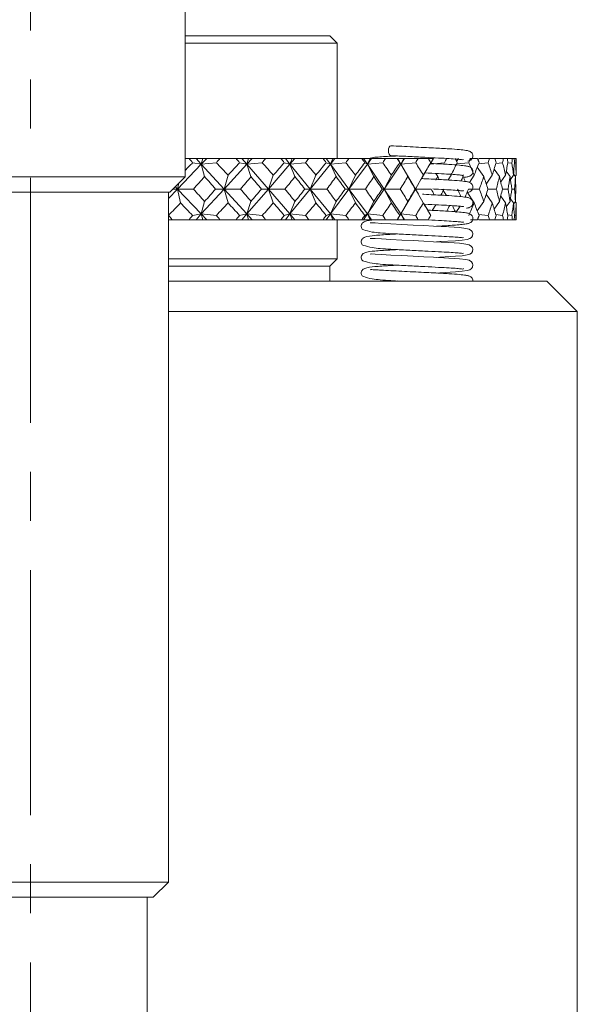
# Model space of a CAD drawing. Header units: inches. Extents: x 3.7 to 30.1, y 2.5 to 21.4.
# Tile 12 of 29: x 14.7 to 15.9, y 6.1 to 8.1. Entities that reach past the tile are written whole.
import ezdxf

# ---------------------------------------------------------------- set-up
doc = ezdxf.new("R2010")
doc.units = ezdxf.units.IN
doc.header["$MEASUREMENT"] = 0
doc.linetypes.add('CENTERX2', pattern=[0.8, 0.5, -0.1, 0.1, -0.1])

msp = doc.modelspace()

# ---------------------------------------------------------------- linework, layer by layer
at = {"color": 7, "linetype": 'CENTERX2', "lineweight": 0}
msp.add_line((14.772, 9.3399), (14.772, 2.4991), dxfattribs=at)
at = {"color": 7, "linetype": 'Continuous', "lineweight": 15}
for p, q in [((15.087, 7.7417), (15.087, 9.0905)), ((15.087, 8.0292), (15.382, 8.0292)), ((15.397, 8.0142), (15.087, 8.0142)), ((15.397, 8.0142), (15.382, 8.0292)), ((15.397, 7.7792), (15.397, 8.0142)), ((15.095, 7.7792), (15.087, 7.7792)), ((15.095, 7.7792), (15.1094, 7.7792)), ((15.1201, 7.7675), (15.1025, 7.7704)), ((15.1094, 7.7792), (15.1201, 7.7675)), ((15.1094, 7.7792), (15.1229, 7.7792)), ((15.1312, 7.7792), (15.1201, 7.7675)), ((15.1229, 7.7792), (15.1201, 7.7675)), ((15.1201, 7.7675), (15.1509, 7.7704)), ((15.1229, 7.7792), (15.1312, 7.7792)), ((15.1312, 7.7792), (15.1581, 7.7792)), ((15.1911, 7.7792), (15.1581, 7.7792)), ((15.1911, 7.7792), (15.2029, 7.7792)), ((15.213, 7.7675), (15.1982, 7.7704)), ((15.2029, 7.7792), (15.213, 7.7675)), ((15.2029, 7.7792), (15.2166, 7.7792)), ((15.2236, 7.7792), (15.213, 7.7675)), ((15.2166, 7.7792), (15.213, 7.7675)), ((15.213, 7.7675), (15.2444, 7.7704)), ((15.2166, 7.7792), (15.2236, 7.7792)), ((15.2236, 7.7792), (15.2513, 7.7792)), ((15.2825, 7.7792), (15.2513, 7.7792)), ((15.2825, 7.7792), (15.2916, 7.7792)), ((15.301, 7.7675), (15.2893, 7.7704)), ((15.2916, 7.7792), (15.301, 7.7675)), ((15.2916, 7.7792), (15.3054, 7.7792)), ((15.3054, 7.7792), (15.301, 7.7675)), ((15.3111, 7.7792), (15.301, 7.7675)), ((15.301, 7.7675), (15.3327, 7.7704)), ((15.3054, 7.7792), (15.3111, 7.7792)), ((15.3111, 7.7792), (15.3392, 7.7792)), ((15.3684, 7.7792), (15.3392, 7.7792)), ((15.3684, 7.7792), (15.3746, 7.7792)), ((15.3746, 7.7792), (15.3833, 7.7675)), ((15.3746, 7.7792), (15.3883, 7.7792)), ((15.3833, 7.7675), (15.3747, 7.7704)), ((15.3883, 7.7792), (15.3833, 7.7675)), ((15.3927, 7.7792), (15.3833, 7.7675)), ((15.3833, 7.7675), (15.415, 7.7704)), ((15.3883, 7.7792), (15.3927, 7.7792)), ((15.3927, 7.7792), (15.4209, 7.7792)), ((15.4477, 7.7792), (15.4209, 7.7792)), ((15.4477, 7.7792), (15.451, 7.7792)), ((15.451, 7.7792), (15.4588, 7.7675)), ((15.451, 7.7792), (15.4645, 7.7792)), ((15.4588, 7.7675), (15.4535, 7.7704)), ((15.4645, 7.7792), (15.4588, 7.7675)), ((15.4675, 7.7792), (15.4588, 7.7675)), ((15.4588, 7.7675), (15.4901, 7.7704)), ((15.4645, 7.7792), (15.4675, 7.7792)), ((15.4675, 7.7792), (15.4955, 7.7792)), ((15.5196, 7.7792), (15.4955, 7.7792)), ((15.5196, 7.7792), (15.52, 7.7792)), ((15.52, 7.7792), (15.5269, 7.7675)), ((15.52, 7.7792), (15.533, 7.7792)), ((15.5269, 7.7675), (15.5248, 7.7704)), ((15.533, 7.7792), (15.5269, 7.7675)), ((15.5347, 7.7792), (15.5269, 7.7675)), ((15.5269, 7.7675), (15.5574, 7.7704)), ((15.533, 7.7792), (15.5347, 7.7792)), ((15.5347, 7.7792), (15.5622, 7.7792)), ((15.5834, 7.7792), (15.5622, 7.7792)), ((15.5834, 7.7792), (15.5933, 7.7792)), ((15.5933, 7.7792), (15.5866, 7.7675)), ((15.5935, 7.7792), (15.5866, 7.7675)), ((15.5866, 7.7675), (15.5879, 7.7704)), ((15.5866, 7.7675), (15.6161, 7.7704)), ((15.5933, 7.7792), (15.5935, 7.7792)), ((15.6408, 7.7679), (15.6656, 7.7704)), ((15.6446, 7.7792), (15.6409, 7.7731)), ((15.6678, 7.7792), (15.6689, 7.7792)), ((15.6836, 7.7792), (15.6689, 7.7792)), ((15.6862, 7.7792), (15.6845, 7.7765)), ((15.6858, 7.7683), (15.7052, 7.7704)), ((15.6862, 7.7792), (15.7078, 7.7792)), ((15.719, 7.7792), (15.7078, 7.7792)), ((15.719, 7.7792), (15.7365, 7.7792)), ((15.7207, 7.7688), (15.7346, 7.7704)), ((15.7439, 7.7792), (15.7365, 7.7792)), ((15.7439, 7.7792), (15.7545, 7.7792)), ((15.7452, 7.7693), (15.7535, 7.7704)), ((15.7583, 7.7792), (15.7545, 7.7792)), ((15.7583, 7.7792), (15.7618, 7.7792)), ((15.7617, 7.7704), (15.7589, 7.77)), ((15.762, 7.7792), (15.7618, 7.7792)), ((15.762, 7.745), (15.762, 7.7792)), ((15.1201, 7.7675), (15.0717, 7.7167)), ((15.1268, 7.7422), (15.1201, 7.7675)), ((15.1201, 7.7675), (15.1665, 7.7167)), ((15.213, 7.7675), (15.1665, 7.7167)), ((15.2214, 7.7422), (15.213, 7.7675)), ((15.213, 7.7675), (15.257, 7.7167)), ((15.301, 7.7675), (15.257, 7.7167)), ((15.3112, 7.7422), (15.301, 7.7675)), ((15.301, 7.7675), (15.3421, 7.7167)), ((15.3833, 7.7675), (15.3421, 7.7167)), ((15.395, 7.7422), (15.3833, 7.7675)), ((15.3833, 7.7675), (15.421, 7.7167)), ((15.4588, 7.7675), (15.421, 7.7167)), ((15.472, 7.7422), (15.4588, 7.7675)), ((15.4588, 7.7675), (15.4928, 7.7167)), ((15.5269, 7.7675), (15.4928, 7.7167)), ((15.5414, 7.7422), (15.5269, 7.7675)), ((15.5269, 7.7675), (15.5567, 7.7167)), ((15.6962, 7.7422), (15.683, 7.7614)), ((15.7283, 7.7422), (15.7174, 7.7575)), ((15.7498, 7.7422), (15.742, 7.7529)), ((14.457, 7.7417), (15.087, 7.7417)), ((15.0557, 7.7105), (15.087, 7.7417)), ((15.1665, 7.7167), (15.1747, 7.745)), ((15.257, 7.7167), (15.267, 7.745)), ((15.3421, 7.7167), (15.3539, 7.745)), ((15.421, 7.7167), (15.4344, 7.745)), ((15.4928, 7.7167), (15.5077, 7.745)), ((15.5567, 7.7167), (15.5729, 7.745)), ((15.5761, 7.7496), (15.5686, 7.7369)), ((15.6023, 7.7422), (15.5984, 7.7484)), ((15.6234, 7.7352), (15.6294, 7.745)), ((15.6541, 7.7422), (15.6522, 7.745)), ((15.6668, 7.7301), (15.6764, 7.745)), ((15.7013, 7.7268), (15.7135, 7.745)), ((15.7309, 7.7313), (15.7404, 7.745)), ((15.7506, 7.7365), (15.7566, 7.745)), ((15.7568, 7.7474), (15.7606, 7.7422)), ((15.7603, 7.7426), (15.762, 7.745)), ((15.0557, 7.7105), (14.4884, 7.7105)), ((15.0535, 7.6975), (15.0717, 7.7167)), ((15.0535, 6.3037), (15.0535, 7.7105)), ((15.0717, 7.7167), (15.062, 7.7167)), ((15.067, 7.7217), (15.0717, 7.7167)), ((15.0717, 7.7167), (15.0745, 7.7292)), ((15.0717, 7.7167), (15.0779, 7.6884)), ((15.1201, 7.6659), (15.0717, 7.7167)), ((15.0717, 7.7167), (15.1042, 7.7167)), ((15.1201, 7.6659), (15.1665, 7.7167)), ((15.1665, 7.7167), (15.1492, 7.7167)), ((15.1665, 7.7167), (15.1747, 7.6884)), ((15.213, 7.6659), (15.1665, 7.7167)), ((15.1665, 7.7167), (15.1998, 7.7167)), ((15.213, 7.6659), (15.257, 7.7167)), ((15.257, 7.7167), (15.2428, 7.7167)), ((15.257, 7.7167), (15.267, 7.6884)), ((15.301, 7.6659), (15.257, 7.7167)), ((15.257, 7.7167), (15.2908, 7.7167)), ((15.301, 7.6659), (15.3421, 7.7167)), ((15.3421, 7.7167), (15.3312, 7.7167)), ((15.3421, 7.7167), (15.3539, 7.6884)), ((15.3833, 7.6659), (15.3421, 7.7167)), ((15.3421, 7.7167), (15.3761, 7.7167)), ((15.3833, 7.6659), (15.421, 7.7167)), ((15.421, 7.7167), (15.4136, 7.7167)), ((15.421, 7.7167), (15.4344, 7.6884)), ((15.4588, 7.6659), (15.421, 7.7167)), ((15.421, 7.7167), (15.4548, 7.7167)), ((15.4588, 7.6659), (15.4928, 7.7167)), ((15.4928, 7.7167), (15.4889, 7.7167)), ((15.4928, 7.7167), (15.5077, 7.6884)), ((15.5269, 7.6659), (15.4928, 7.7167)), ((15.4928, 7.7167), (15.526, 7.7167)), ((15.5269, 7.6659), (15.5567, 7.7167)), ((15.5567, 7.7167), (15.5563, 7.7167)), ((15.5596, 7.7216), (15.5567, 7.7167)), ((15.5567, 7.7167), (15.5729, 7.6884)), ((15.5629, 7.7062), (15.5567, 7.7167)), ((15.5567, 7.7167), (15.5889, 7.7167)), ((15.6137, 7.7139), (15.6201, 7.7036)), ((15.6622, 7.7105), (15.6764, 7.6884)), ((15.6648, 7.7167), (15.6873, 7.7167)), ((15.7046, 7.7167), (15.7217, 7.7167)), ((15.7342, 7.7167), (15.7457, 7.7167)), ((15.7533, 7.7167), (15.7591, 7.7167)), ((15.1201, 7.6659), (15.1268, 7.6913)), ((15.213, 7.6659), (15.2214, 7.6913)), ((15.301, 7.6659), (15.3112, 7.6913)), ((15.3833, 7.6659), (15.395, 7.6913)), ((15.4588, 7.6659), (15.472, 7.6913)), ((15.5269, 7.6659), (15.5414, 7.6913)), ((15.683, 7.672), (15.6962, 7.6913)), ((15.7013, 7.7066), (15.7135, 7.6884)), ((15.7174, 7.6759), (15.7283, 7.6913)), ((15.7309, 7.7022), (15.7404, 7.6884)), ((15.742, 7.6805), (15.7498, 7.6913)), ((15.7506, 7.6969), (15.7566, 7.6884)), ((15.7606, 7.6913), (15.7568, 7.6861)), ((15.7603, 7.6908), (15.762, 7.6884)), ((15.582, 7.6737), (15.5748, 7.6859)), ((15.5912, 7.6733), (15.5983, 7.6848)), ((15.6392, 7.6686), (15.6478, 7.6816)), ((15.762, 7.6542), (15.762, 7.6884)), ((15.0535, 7.6542), (15.0607, 7.6542)), ((15.095, 7.6542), (15.0607, 7.6542)), ((15.095, 7.6542), (15.1094, 7.6542)), ((15.1025, 7.663), (15.1201, 7.6659)), ((15.1094, 7.6542), (15.1201, 7.6659)), ((15.1094, 7.6542), (15.1229, 7.6542)), ((15.1509, 7.663), (15.1201, 7.6659)), ((15.1312, 7.6542), (15.1201, 7.6659)), ((15.1201, 7.6659), (15.1229, 7.6542)), ((15.1229, 7.6542), (15.1312, 7.6542)), ((15.1312, 7.6542), (15.1581, 7.6542)), ((15.1911, 7.6542), (15.1581, 7.6542)), ((15.1911, 7.6542), (15.2029, 7.6542)), ((15.1982, 7.663), (15.213, 7.6659)), ((15.2029, 7.6542), (15.213, 7.6659)), ((15.2029, 7.6542), (15.2166, 7.6542)), ((15.213, 7.6659), (15.2166, 7.6542)), ((15.2236, 7.6542), (15.213, 7.6659)), ((15.2444, 7.663), (15.213, 7.6659)), ((15.2166, 7.6542), (15.2236, 7.6542)), ((15.2236, 7.6542), (15.2513, 7.6542)), ((15.2825, 7.6542), (15.2513, 7.6542)), ((15.2825, 7.6542), (15.2916, 7.6542)), ((15.2893, 7.663), (15.301, 7.6659)), ((15.2916, 7.6542), (15.301, 7.6659)), ((15.2916, 7.6542), (15.3054, 7.6542)), ((15.301, 7.6659), (15.3054, 7.6542)), ((15.3111, 7.6542), (15.301, 7.6659)), ((15.3327, 7.663), (15.301, 7.6659)), ((15.3054, 7.6542), (15.3111, 7.6542)), ((15.3111, 7.6542), (15.3392, 7.6542)), ((15.3684, 7.6542), (15.3392, 7.6542)), ((15.3684, 7.6542), (15.3746, 7.6542)), ((15.3746, 7.6542), (15.3833, 7.6659)), ((15.3746, 7.6542), (15.3883, 7.6542)), ((15.3747, 7.663), (15.3833, 7.6659)), ((15.3833, 7.6659), (15.3883, 7.6542)), ((15.3927, 7.6542), (15.3833, 7.6659)), ((15.415, 7.663), (15.3833, 7.6659)), ((15.3883, 7.6542), (15.3927, 7.6542)), ((15.3927, 7.6542), (15.4209, 7.6542)), ((15.397, 7.5742), (15.397, 7.6542)), ((15.4477, 7.6542), (15.4209, 7.6542)), ((15.4477, 7.6542), (15.451, 7.6542)), ((15.451, 7.6542), (15.4588, 7.6659)), ((15.451, 7.6542), (15.4645, 7.6542)), ((15.4535, 7.663), (15.4588, 7.6659)), ((15.4588, 7.6659), (15.4645, 7.6542)), ((15.4675, 7.6542), (15.4588, 7.6659)), ((15.4901, 7.663), (15.4588, 7.6659)), ((15.4645, 7.6542), (15.4675, 7.6542)), ((15.4675, 7.6542), (15.4955, 7.6542)), ((15.5196, 7.6542), (15.4955, 7.6542)), ((15.5196, 7.6542), (15.52, 7.6542)), ((15.52, 7.6542), (15.5269, 7.6659)), ((15.52, 7.6542), (15.533, 7.6542)), ((15.5248, 7.663), (15.5269, 7.6659)), ((15.5269, 7.6659), (15.533, 7.6542)), ((15.5347, 7.6542), (15.5269, 7.6659)), ((15.5574, 7.663), (15.5269, 7.6659)), ((15.533, 7.6542), (15.5347, 7.6542)), ((15.5347, 7.6542), (15.5622, 7.6542)), ((15.5834, 7.6542), (15.5622, 7.6542)), ((15.6836, 7.6542), (15.6689, 7.6542)), ((15.6845, 7.6569), (15.6862, 7.6542)), ((15.7052, 7.663), (15.6858, 7.6651)), ((15.6862, 7.6542), (15.7078, 7.6542)), ((15.719, 7.6542), (15.7078, 7.6542)), ((15.719, 7.6542), (15.7365, 7.6542)), ((15.7346, 7.663), (15.7207, 7.6646)), ((15.7439, 7.6542), (15.7365, 7.6542)), ((15.7439, 7.6542), (15.7545, 7.6542)), ((15.7535, 7.663), (15.7452, 7.6641)), ((15.7583, 7.6542), (15.7545, 7.6542)), ((15.7583, 7.6542), (15.7618, 7.6542)), ((15.7589, 7.6634), (15.7617, 7.663)), ((15.762, 7.6542), (15.7618, 7.6542)), ((15.0535, 7.5742), (15.397, 7.5742)), ((15.382, 7.5592), (15.397, 7.5742)), ((15.0535, 7.5592), (15.382, 7.5592)), ((15.382, 7.5292), (15.382, 7.5592)), ((15.0535, 7.5292), (15.8245, 7.5292)), ((15.5067, 7.5302), (15.5264, 7.5292)), ((15.5201, 7.5295), (15.5138, 7.5292)), ((15.887, 7.4667), (15.8245, 7.5292)), ((15.887, 7.4667), (15.0535, 7.4667)), ((15.887, 5.7151), (15.887, 7.4667)), ((14.4905, 6.3037), (15.0535, 6.3037)), ((15.0222, 6.2725), (15.0535, 6.3037)), ((15.0222, 6.2725), (14.5217, 6.2725)), ((15.0095, 4.579), (15.0095, 6.2725))]:
    msp.add_line(p, q, dxfattribs=at)
at = {"color": 7, "linetype": 'Continuous', "lineweight": 15, "flags": 128}
for points in [[(15.5017, 7.795), (15.5021, 7.7988), (15.5032, 7.802), (15.5049, 7.8042), (15.5068, 7.805), (15.507, 7.8049)], [(15.5068, 7.785), (15.5049, 7.7857), (15.5032, 7.7879), (15.5021, 7.7911), (15.5017, 7.795)], [(15.5998, 7.6091), (15.6067, 7.6095), (15.6386, 7.6114), (15.6521, 7.6127), (15.6622, 7.6141), (15.668, 7.6159), (15.6713, 7.6182), (15.6733, 7.6212), (15.674, 7.6258), (15.6733, 7.6289), (15.6714, 7.6318), (15.6661, 7.6351), (15.6594, 7.6365), (15.6467, 7.638), (15.6251, 7.6396), (15.594, 7.6413), (15.574, 7.6423), (15.5519, 7.6434), (15.5289, 7.6446), (15.507, 7.6457), (15.507, 7.6457), (15.4875, 7.6468), (15.4747, 7.6476), (15.4676, 7.648), (15.4647, 7.6479), (15.4643, 7.6476)], [(15.5998, 7.5773), (15.6067, 7.5776), (15.6386, 7.5796), (15.6521, 7.5808), (15.6622, 7.5823), (15.668, 7.584), (15.6713, 7.5863), (15.6733, 7.5894), (15.674, 7.594), (15.6733, 7.5971), (15.6714, 7.5999), (15.6661, 7.6032), (15.6594, 7.6046), (15.6467, 7.6061), (15.6251, 7.6078), (15.594, 7.6094), (15.574, 7.6105), (15.5519, 7.6116), (15.5289, 7.6128), (15.507, 7.6139), (15.507, 7.6139), (15.4875, 7.615), (15.4747, 7.6158), (15.4676, 7.6161), (15.4647, 7.616), (15.4643, 7.6157)], [(15.5998, 7.5454), (15.6067, 7.5458), (15.6386, 7.5477), (15.6521, 7.549), (15.6622, 7.5505), (15.668, 7.5522), (15.6713, 7.5545), (15.6733, 7.5575), (15.674, 7.5621), (15.6733, 7.5652), (15.6714, 7.5681), (15.6661, 7.5714), (15.6594, 7.5728), (15.6467, 7.5743), (15.6251, 7.5759), (15.594, 7.5776), (15.574, 7.5786), (15.5519, 7.5797), (15.5289, 7.5809), (15.507, 7.582), (15.507, 7.582), (15.4875, 7.5831), (15.4747, 7.5839), (15.4676, 7.5843), (15.4647, 7.5842), (15.4643, 7.5839)]]:
    msp.add_lwpolyline(points, dxfattribs=at)
at = {"color": 7, "linetype": 'Continuous', "lineweight": 15}
for centre, major_axis, ratio, start_param, end_param in [((14.772, 6.3449), (0.8692, 1.6975), 0.279182, 0.731301, 0.747823), ((14.772, 9.0885), (-0.9069, 1.7016), 0.233354, 2.315863, 2.323836), ((14.772, 9.0885), (0.4116, 1.7008), 0.529389, 3.963022, 3.970995), ((14.772, 6.3449), (-0.281, 1.7076), 0.55591, 5.576466, 5.602639), ((14.772, 6.3449), (0.9069, 1.7016), 0.233354, 0.713037, 0.73921), ((14.772, 9.0885), (-0.9369, 1.7057), 0.18756, 2.336935, 2.344908), ((14.772, 9.0885), (0.281, 1.7076), 0.55591, 3.926859, 3.934832), ((14.772, 6.3449), (-0.1353, 1.713), 0.57252, 5.622528, 5.648701), ((14.772, 6.3449), (0.9369, 1.7057), 0.18756, 0.691964, 0.718138), ((14.772, 9.0885), (-0.9598, 1.7093), 0.141884, 2.360089, 2.368062), ((14.772, 9.0885), (0.1353, 1.713), 0.57252, 3.880796, 3.888769), ((14.772, 6.3449), (0.0191, 1.7147), 0.577255, 5.674123, 5.700296), ((14.772, 6.3449), (0.9598, 1.7093), 0.141884, 0.668811, 0.694984), ((14.772, 9.0885), (-0.9762, 1.7121), 0.096345, 2.384719, 2.392692), ((14.772, 9.0885), (-0.0191, 1.7147), 0.577255, 3.829201, 3.837174), ((14.772, 6.3449), (0.1721, 1.7119), 0.569488, 5.724904, 5.751077), ((14.772, 6.3449), (0.9762, 1.7121), 0.096345, 0.644181, 0.670354), ((14.772, 9.0885), (-0.9861, 1.714), 0.050919, 2.410306, 2.418279), ((14.772, 9.0885), (-0.1721, 1.7119), 0.569488, 3.778421, 3.786394), ((14.772, 6.3449), (0.3146, 1.706), 0.55023, 5.768835, 5.795008), ((14.772, 6.3449), (0.9861, 1.714), 0.050919, 0.618594, 0.644767), ((14.772, 9.0885), (-0.99, 1.7147), 0.005559, 2.436384, 2.444357), ((14.772, 9.0885), (-0.3146, 1.706), 0.55023, 3.734489, 3.742462), ((14.772, 6.3449), (0.4409, 1.6992), 0.521658, 5.80223, 5.828403), ((14.772, 6.3449), (0.99, 1.7147), 0.005559, 0.592516, 0.618689), ((14.772, 9.0885), (-0.9876, 1.7143), 0.039793, 3.812697, 3.82067), ((14.772, 9.0885), (-0.4409, 1.6992), 0.521658, 3.701095, 3.709068), ((14.772, 6.3449), (0.9876, 1.7143), 0.039793, 5.690627, 5.716801), ((14.772, 9.0885), (-0.9792, 1.7127), 0.085197, 3.786948, 3.794921), ((14.772, 9.0885), (-0.5492, 1.6938), 0.486283, 3.67922, 3.687193), ((14.772, 6.3449), (0.6408, 1.6907), 0.446335, 5.83529, 5.861463), ((14.772, 6.3449), (0.9792, 1.7127), 0.085197, 5.716376, 5.74255), ((14.772, 9.0885), (-0.9644, 1.7101), 0.130706, 3.762038, 3.770011), ((14.772, 9.0885), (-0.6408, 1.6907), 0.446335, 3.668034, 3.676007), ((14.772, 6.3449), (0.7176, 1.6901), 0.403524, 5.837395, 5.863569), ((14.772, 6.3449), (0.9644, 1.7101), 0.130706, 5.741286, 5.76746), ((14.772, 9.0885), (-0.9431, 1.7066), 0.176348, 3.73847, 3.746443), ((14.772, 9.0885), (-0.7176, 1.6901), 0.403524, 3.665929, 3.673902), ((14.772, 6.3449), (0.7818, 1.6916), 0.359045, 5.832146, 5.858319), ((14.772, 6.3449), (0.9431, 1.7066), 0.176348, 5.764854, 5.791027), ((14.772, 9.0885), (-0.9149, 1.7026), 0.222117, 3.716826, 3.724799), ((14.772, 9.0885), (-0.7818, 1.6916), 0.359045, 3.671178, 3.679151), ((14.772, 6.3449), (0.8352, 1.6946), 0.313689, 5.821092, 5.847266), ((14.772, 6.3449), (0.9149, 1.7026), 0.222117, 5.786498, 5.812672), ((14.772, 9.0885), (-0.8792, 1.6985), 0.267949, 3.697797, 3.70577), ((14.772, 9.0885), (-0.8352, 1.6946), 0.313689, 3.682232, 3.690205), ((14.772, 6.3449), (0.8792, 1.6985), 0.267949, 5.805527, 5.8317), ((14.772, 9.0885), (0.4116, 1.7008), 0.529389, 3.912494, 3.936836), ((14.772, 9.0885), (-0.9069, 1.7016), 0.233354, 2.350023, 2.374364), ((14.772, 9.0885), (0.281, 1.7076), 0.55591, 3.876331, 3.900672), ((14.772, 9.0885), (-0.9369, 1.7057), 0.18756, 2.371095, 2.395436), ((14.772, 9.0885), (0.1353, 1.713), 0.57252, 3.830269, 3.85461), ((14.772, 9.0885), (-0.9598, 1.7093), 0.141884, 2.394248, 2.41859), ((14.772, 9.0885), (-0.0191, 1.7147), 0.577255, 3.778674, 3.803015), ((14.772, 9.0885), (-0.9762, 1.7121), 0.096345, 2.418878, 2.44322), ((14.772, 9.0885), (-0.1721, 1.7119), 0.569488, 3.727893, 3.752234), ((14.772, 9.0885), (-0.9861, 1.714), 0.050919, 2.444465, 2.468807), ((14.772, 9.0885), (-0.3146, 1.706), 0.55023, 3.683961, 3.708303), ((14.772, 9.0885), (-0.99, 1.7147), 0.005559, 2.470543, 2.494885), ((14.772, 9.0885), (-0.4409, 1.6992), 0.521658, 3.667638, 3.674908), ((14.772, 9.0885), (-0.9876, 1.7143), 0.039793, 3.780812, 3.786511), ((14.772, 9.0885), (-0.5492, 1.6938), 0.486283, 3.644372, 3.653034), ((14.772, 9.0885), (-0.9792, 1.7127), 0.085197, 3.750418, 3.760762), ((14.772, 9.0885), (-0.6408, 1.6907), 0.446335, 3.617507, 3.641848), ((14.772, 9.0885), (-0.9644, 1.7101), 0.130706, 3.71151, 3.735851), ((14.772, 9.0885), (-0.7176, 1.6901), 0.403524, 3.615401, 3.639743), ((14.772, 9.0885), (-0.9431, 1.7066), 0.176348, 3.687943, 3.712284), ((14.772, 9.0885), (-0.7818, 1.6916), 0.359045, 3.62065, 3.644992), ((14.772, 9.0885), (-0.9149, 1.7026), 0.222117, 3.666298, 3.690639), ((14.772, 9.0885), (-0.8352, 1.6946), 0.313689, 3.631704, 3.656045), ((14.772, 9.0885), (-0.8792, 1.6985), 0.267949, 3.64727, 3.671611), ((14.772, 6.3449), (-0.4116, 1.7008), 0.529389, 5.487942, 5.512284), ((14.772, 6.3449), (0.9069, 1.7016), 0.233354, 0.767229, 0.79157), ((14.772, 6.3449), (-0.281, 1.7076), 0.55591, 5.524106, 5.548447), ((14.772, 6.3449), (0.9369, 1.7057), 0.18756, 0.746156, 0.770498), ((14.772, 6.3449), (-0.1353, 1.713), 0.57252, 5.570168, 5.594509), ((14.772, 6.3449), (0.9598, 1.7093), 0.141884, 0.723003, 0.747344), ((14.772, 6.3449), (0.0191, 1.7147), 0.577255, 5.621763, 5.646104), ((14.772, 6.3449), (0.9762, 1.7121), 0.096345, 0.698373, 0.722714), ((14.772, 6.3449), (0.1721, 1.7119), 0.569488, 5.672544, 5.696885), ((14.772, 6.3449), (0.9861, 1.714), 0.050919, 0.672786, 0.697127), ((14.772, 6.3449), (0.3146, 1.706), 0.55023, 5.716475, 5.740817), ((14.772, 6.3449), (0.99, 1.7147), 0.005559, 0.646708, 0.671049), ((14.772, 6.3449), (0.4409, 1.6992), 0.521658, 5.762919, 5.774211), ((14.772, 6.3449), (0.9876, 1.7143), 0.039793, 5.650611, 5.662609), ((14.772, 6.3449), (0.5492, 1.6938), 0.486283, 5.781355, 5.796086), ((14.772, 6.3449), (0.9792, 1.7127), 0.085197, 5.672707, 5.688358), ((14.772, 6.3449), (0.6408, 1.6907), 0.446335, 5.78293, 5.807271), ((14.772, 6.3449), (0.9644, 1.7101), 0.130706, 5.688926, 5.713268), ((14.772, 6.3449), (0.7176, 1.6901), 0.403524, 5.785035, 5.809377), ((14.772, 6.3449), (0.9431, 1.7066), 0.176348, 5.712494, 5.736835), ((14.772, 6.3449), (0.7818, 1.6916), 0.359045, 5.779786, 5.804127), ((14.772, 6.3449), (0.9149, 1.7026), 0.222117, 5.734139, 5.75848), ((14.772, 6.3449), (0.8352, 1.6946), 0.313689, 5.768732, 5.793074), ((14.772, 6.3449), (0.8792, 1.6985), 0.267949, 5.753167, 5.777508), ((14.772, 9.0885), (0.4116, 1.7008), 0.529389, 3.858302, 3.884476), ((14.772, 9.0885), (-0.8692, 1.6975), 0.279182, 2.384118, 2.410291), ((14.772, 9.0885), (0.281, 1.7076), 0.55591, 3.822139, 3.848312), ((14.772, 9.0885), (-0.9069, 1.7016), 0.233354, 2.402383, 2.428556), ((14.772, 9.0885), (0.1353, 1.713), 0.57252, 3.776077, 3.80225), ((14.772, 9.0885), (-0.9369, 1.7057), 0.18756, 2.423455, 2.449628), ((14.772, 9.0885), (-0.0191, 1.7147), 0.577255, 3.724482, 3.750655), ((14.772, 9.0885), (-0.9598, 1.7093), 0.141884, 2.446608, 2.472782), ((14.772, 9.0885), (-0.1721, 1.7119), 0.569488, 3.673701, 3.699874), ((14.772, 9.0885), (-0.9762, 1.7121), 0.096345, 2.471238, 2.497412), ((14.772, 9.0885), (-0.3146, 1.706), 0.55023, 3.62977, 3.655943), ((14.772, 9.0885), (-0.9861, 1.714), 0.050919, 2.496825, 2.522999), ((14.772, 9.0885), (-0.4409, 1.6992), 0.521658, 3.596375, 3.622548), ((14.772, 9.0885), (-0.99, 1.7147), 0.005559, 2.522903, 2.549077), ((14.772, 9.0885), (-0.5492, 1.6938), 0.486283, 3.583445, 3.595314), ((14.772, 9.0885), (-0.9876, 1.7143), 0.039793, 3.715647, 3.728391), ((14.772, 9.0885), (-0.6408, 1.6907), 0.446335, 3.563315, 3.589488), ((14.772, 9.0885), (-0.9792, 1.7127), 0.085197, 3.682228, 3.708402), ((14.772, 9.0885), (-0.7176, 1.6901), 0.403524, 3.561209, 3.587383), ((14.772, 9.0885), (-0.9644, 1.7101), 0.130706, 3.657318, 3.683492), ((14.772, 9.0885), (-0.7818, 1.6916), 0.359045, 3.566459, 3.592632), ((14.772, 9.0885), (-0.9431, 1.7066), 0.176348, 3.633751, 3.659924), ((14.772, 9.0885), (-0.8352, 1.6946), 0.313689, 3.577512, 3.603686), ((14.772, 9.0885), (-0.9149, 1.7026), 0.222117, 3.612106, 3.638279), ((14.772, 9.0885), (-0.8792, 1.6985), 0.267949, 3.593078, 3.619251), ((14.772, 6.3449), (-0.5243, 1.6949), 0.495458, 5.42911, 5.437083), ((14.772, 6.3449), (0.9069, 1.7016), 0.233354, 0.817757, 0.82573), ((14.772, 6.3449), (-0.4116, 1.7008), 0.529389, 5.453783, 5.461756), ((14.772, 6.3449), (0.9369, 1.7057), 0.18756, 0.796684, 0.804657), ((14.772, 6.3449), (-0.281, 1.7076), 0.55591, 5.489946, 5.497919), ((14.772, 6.3449), (0.9598, 1.7093), 0.141884, 0.773531, 0.781504), ((14.772, 6.3449), (-0.1353, 1.713), 0.57252, 5.536009, 5.543982), ((14.772, 6.3449), (0.9762, 1.7121), 0.096345, 0.748901, 0.756874), ((14.772, 6.3449), (0.0191, 1.7147), 0.577255, 5.587604, 5.595576), ((14.772, 6.3449), (0.9861, 1.714), 0.050919, 0.723314, 0.731287), ((14.772, 6.3449), (0.1721, 1.7119), 0.569488, 5.638384, 5.646357), ((14.772, 6.3449), (0.99, 1.7147), 0.005559, 0.697236, 0.705209), ((14.772, 6.3449), (0.3146, 1.706), 0.55023, 5.682316, 5.690289), ((14.772, 6.3449), (0.9876, 1.7143), 0.039793, 5.604108, 5.612081), ((14.772, 6.3449), (0.9644, 1.7101), 0.130706, 5.654767, 5.66274), ((14.772, 6.3449), (0.6408, 1.6907), 0.446335, 5.748771, 5.756743), ((14.772, 6.3449), (0.9431, 1.7066), 0.176348, 5.678335, 5.686308), ((14.772, 6.3449), (0.7176, 1.6901), 0.403524, 5.750876, 5.758849), ((14.772, 6.3449), (0.9149, 1.7026), 0.222117, 5.699979, 5.707952), ((14.772, 6.3449), (0.7818, 1.6916), 0.359045, 5.745627, 5.7536), ((14.772, 6.3449), (0.8792, 1.6985), 0.267949, 5.719008, 5.726981), ((14.772, 6.3449), (0.8352, 1.6946), 0.313689, 5.734573, 5.742546)]:
    msp.add_ellipse(centre, major_axis=major_axis, ratio=ratio, start_param=start_param, end_param=end_param, dxfattribs=at)
for points, knots in [([(15.6635, 7.7737), (15.6651, 7.7742), (15.668, 7.7749), (15.6706, 7.7763), (15.6737, 7.7804), (15.6744, 7.7845), (15.6733, 7.7885), (15.6704, 7.7926), (15.6652, 7.7948), (15.6594, 7.7957), (15.6464, 7.7973), (15.6249, 7.7989), (15.599, 7.8002), (15.5735, 7.8015), (15.5514, 7.8027), (15.5283, 7.8039), (15.5141, 7.8046), (15.507, 7.8049)], [0, 0, 0, 0, 0.050737, 0.09301, 0.116456, 0.142992, 0.160518, 0.181963, 0.235333, 0.307113, 0.402749, 0.519798, 0.654384, 0.732585, 0.817602, 0.90759, 1, 1, 1, 1]), ([(15.5201, 7.7843), (15.5148, 7.784), (15.4964, 7.783), (15.4762, 7.7822), (15.4656, 7.78), (15.4617, 7.7792)], [0, 0, 0, 0, 0.202314, 0.705476, 1, 1, 1, 1]), ([(15.5067, 7.785), (15.518, 7.7844), (15.5399, 7.7833), (15.5746, 7.7815), (15.6034, 7.78), (15.6254, 7.7789), (15.6412, 7.7777), (15.6515, 7.7769), (15.6552, 7.7762), (15.6551, 7.7772), (15.6551, 7.7773)], [0, 0, 0, 0, 0.194527, 0.374949, 0.531536, 0.664998, 0.783655, 0.887886, 0.983359, 1, 1, 1, 1]), ([(15.6552, 7.7405), (15.6576, 7.7408), (15.6628, 7.7414), (15.6676, 7.743), (15.6707, 7.7444), (15.6737, 7.7485), (15.6744, 7.7526), (15.6733, 7.7567), (15.6704, 7.7607), (15.6652, 7.763), (15.6594, 7.7639), (15.6465, 7.7655), (15.6249, 7.7671), (15.6033, 7.7682), (15.5896, 7.7689), (15.5874, 7.769)], [0, 0, 0, 0, 0.077532, 0.163834, 0.219992, 0.251139, 0.286391, 0.309674, 0.338163, 0.409062, 0.504418, 0.631467, 0.786962, 0.965754, 1, 1, 1, 1]), ([(15.6618, 7.7096), (15.6619, 7.7096), (15.6647, 7.71), (15.6675, 7.7111), (15.6707, 7.7126), (15.6737, 7.7167), (15.6744, 7.7208), (15.6733, 7.7248), (15.6704, 7.7289), (15.6652, 7.7312), (15.6594, 7.7321), (15.6464, 7.7337), (15.625, 7.7352), (15.5989, 7.7365), (15.5793, 7.7376), (15.5709, 7.738), (15.5693, 7.7381)], [0, 0, 0, 0, 0.0042055, 0.0887652, 0.1437885, 0.1743068, 0.2088466, 0.231659, 0.2595724, 0.3290398, 0.4224702, 0.5469527, 0.6993068, 0.8744876, 0.9762755, 1, 1, 1, 1]), ([(15.5756, 7.7496), (15.5757, 7.7496), (15.5856, 7.7491), (15.6034, 7.7482), (15.6254, 7.7471), (15.6412, 7.7459), (15.6515, 7.7451), (15.6552, 7.7443), (15.6551, 7.7453), (15.6551, 7.7455)], [0, 0, 0, 0, 0.000959, 0.251238, 0.464554, 0.654208, 0.820804, 0.973402, 1, 1, 1, 1]), ([(15.592, 7.7169), (15.5961, 7.7167), (15.6085, 7.7161), (15.6253, 7.7152), (15.6413, 7.714), (15.6515, 7.7132), (15.6552, 7.7125), (15.6551, 7.7135), (15.6551, 7.7136)], [0, 0, 0, 0, 0.125295, 0.374491, 0.596046, 0.790663, 0.968928, 1, 1, 1, 1]), ([(15.661, 7.6777), (15.6614, 7.6777), (15.6644, 7.6781), (15.6675, 7.6793), (15.6707, 7.6807), (15.6737, 7.6849), (15.6744, 7.6889), (15.6733, 7.693), (15.6704, 7.697), (15.6652, 7.6993), (15.6594, 7.7002), (15.6464, 7.7018), (15.625, 7.7034), (15.5989, 7.7047), (15.58, 7.7057), (15.5723, 7.7061), (15.5714, 7.7061)], [0, 0, 0, 0, 0.012498, 0.097246, 0.152392, 0.182978, 0.217595, 0.240458, 0.268434, 0.338056, 0.431694, 0.556454, 0.709148, 0.884719, 0.986733, 1, 1, 1, 1]), ([(15.5744, 7.686), (15.5748, 7.6859), (15.5852, 7.6854), (15.6034, 7.6845), (15.6254, 7.6834), (15.6412, 7.6822), (15.6515, 7.6814), (15.6552, 7.6807), (15.6551, 7.6816), (15.6551, 7.6818)], [0, 0, 0, 0, 0.011444, 0.259096, 0.470173, 0.657837, 0.822685, 0.973681, 1, 1, 1, 1]), ([(15.5998, 7.641), (15.6021, 7.6411), (15.6172, 7.6418), (15.6353, 7.6429), (15.6528, 7.6445), (15.6619, 7.6457), (15.6676, 7.6474), (15.6707, 7.6489), (15.6737, 7.653), (15.6744, 7.6571), (15.6733, 7.6611), (15.6704, 7.6652), (15.6652, 7.6675), (15.6594, 7.6684), (15.6465, 7.67), (15.6249, 7.6716), (15.6014, 7.6727), (15.5857, 7.6735), (15.5815, 7.6738)], [0, 0, 0, 0, 0.025985, 0.167567, 0.245803, 0.325045, 0.386169, 0.425943, 0.448003, 0.47297, 0.48946, 0.509637, 0.559851, 0.627388, 0.71737, 0.827499, 0.954128, 1, 1, 1, 1]), ([(15.4766, 7.6542), (15.4758, 7.6542), (15.4651, 7.6534), (15.4563, 7.6522), (15.4481, 7.6475), (15.4458, 7.6429), (15.4467, 7.6355), (15.4519, 7.6333), (15.4652, 7.6292), (15.485, 7.6271), (15.4992, 7.6262), (15.5067, 7.6257)], [0, 0, 0, 0, 0.017007, 0.229545, 0.322066, 0.380893, 0.423233, 0.539343, 0.736596, 0.86224, 1, 1, 1, 1]), ([(15.5728, 7.6542), (15.5738, 7.6542), (15.5847, 7.6536), (15.6034, 7.6527), (15.6254, 7.6515), (15.6412, 7.6503), (15.6515, 7.6495), (15.6552, 7.6488), (15.6551, 7.6498), (15.6551, 7.65)], [0, 0, 0, 0, 0.024125, 0.2686, 0.47697, 0.662227, 0.824959, 0.974018, 1, 1, 1, 1]), ([(15.5201, 7.6251), (15.5148, 7.6248), (15.4964, 7.6239), (15.4734, 7.6223), (15.456, 7.6204), (15.4482, 7.6156), (15.4458, 7.6111), (15.4467, 7.6036), (15.4519, 7.6015), (15.4652, 7.5973), (15.485, 7.5952), (15.4992, 7.5944), (15.5067, 7.5939)], [0, 0, 0, 0, 0.068786, 0.23986, 0.404214, 0.475759, 0.52125, 0.553991, 0.643778, 0.796312, 0.893472, 1, 1, 1, 1]), ([(15.5067, 7.6257), (15.518, 7.6252), (15.5399, 7.624), (15.5746, 7.6223), (15.6034, 7.6208), (15.6254, 7.6197), (15.6412, 7.6185), (15.6515, 7.6177), (15.6552, 7.617), (15.6551, 7.618), (15.6551, 7.6181)], [0, 0, 0, 0, 0.194527, 0.374949, 0.531536, 0.664998, 0.783655, 0.887886, 0.983359, 1, 1, 1, 1]), ([(15.5201, 7.5932), (15.5148, 7.593), (15.4964, 7.592), (15.4734, 7.5904), (15.456, 7.5886), (15.4482, 7.5838), (15.4458, 7.5792), (15.4467, 7.5718), (15.4519, 7.5696), (15.4652, 7.5655), (15.485, 7.5634), (15.4992, 7.5625), (15.5067, 7.5621)], [0, 0, 0, 0, 0.068786, 0.23986, 0.404214, 0.475759, 0.52125, 0.553991, 0.643778, 0.796312, 0.893472, 1, 1, 1, 1]), ([(15.5067, 7.5939), (15.518, 7.5933), (15.5399, 7.5922), (15.5746, 7.5904), (15.6034, 7.589), (15.6254, 7.5878), (15.6412, 7.5867), (15.6515, 7.5859), (15.6552, 7.5851), (15.6551, 7.5861), (15.6551, 7.5863)], [0, 0, 0, 0, 0.194527, 0.374949, 0.531536, 0.664998, 0.783655, 0.887886, 0.983359, 1, 1, 1, 1]), ([(15.5201, 7.5614), (15.5148, 7.5611), (15.4964, 7.5602), (15.4734, 7.5586), (15.456, 7.5567), (15.4482, 7.552), (15.4458, 7.5474), (15.4467, 7.5399), (15.4519, 7.5378), (15.4652, 7.5336), (15.485, 7.5315), (15.4992, 7.5307), (15.5067, 7.5302)], [0, 0, 0, 0, 0.0687864, 0.2398604, 0.404214, 0.4757595, 0.5212499, 0.553991, 0.6437778, 0.796312, 0.8934715, 1, 1, 1, 1]), ([(15.6739, 7.5292), (15.6739, 7.5296), (15.6742, 7.5309), (15.6732, 7.5338), (15.6705, 7.5378), (15.6651, 7.5401), (15.6594, 7.541), (15.6464, 7.5426), (15.625, 7.5442), (15.599, 7.5455), (15.5736, 7.5468), (15.5514, 7.5479), (15.5285, 7.5491), (15.5057, 7.5503), (15.4875, 7.5513), (15.4746, 7.5521), (15.4677, 7.5525), (15.4647, 7.5525), (15.4644, 7.5521), (15.4643, 7.552)], [0, 0, 0, 0, 0.005188, 0.019853, 0.037797, 0.082455, 0.142517, 0.222542, 0.320484, 0.4331, 0.498535, 0.569674, 0.644972, 0.722297, 0.805285, 0.877418, 0.936566, 0.982203, 1, 1, 1, 1]), ([(15.5067, 7.5621), (15.518, 7.5615), (15.5399, 7.5604), (15.5746, 7.5586), (15.6034, 7.5571), (15.6254, 7.556), (15.6412, 7.5548), (15.6515, 7.554), (15.6552, 7.5533), (15.6551, 7.5543), (15.6551, 7.5544)], [0, 0, 0, 0, 0.194527, 0.374949, 0.531536, 0.664998, 0.783655, 0.887886, 0.983359, 1, 1, 1, 1])]:
    msp.add_open_spline(points, degree=3, knots=knots, dxfattribs=at)

doc.saveas('drawing.dxf')
